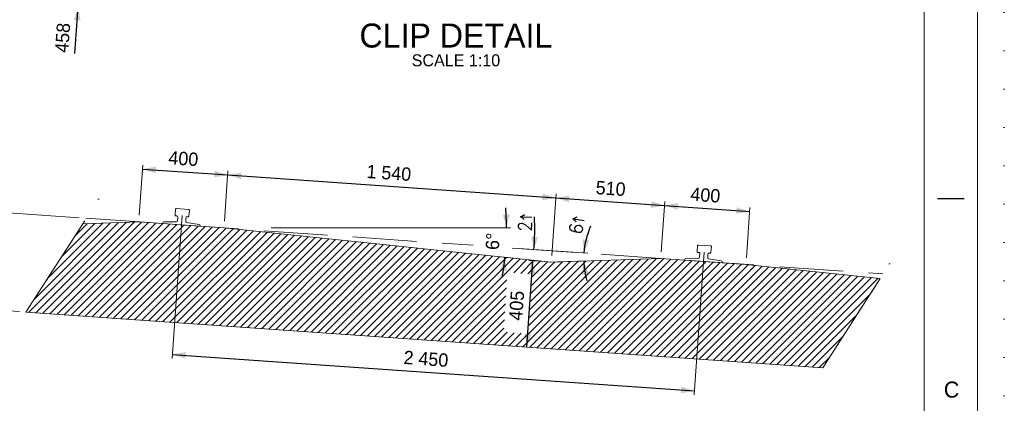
# Model space of a CAD drawing. Header units: millimetres. Extents: x 39621 to 102696, y -761809 to -717259.
# Tile 6 of 7: x 88865 to 102696, y -731831 to -726442. Entities that reach past the tile are written whole.
import ezdxf
from ezdxf.enums import TextEntityAlignment as Align

# ---------------------------------------------------------------- set-up
doc = ezdxf.new("R2010")
doc.units = ezdxf.units.MM
doc.header["$MEASUREMENT"] = 0
for name, pattern in [('DGN Style 1', [538.500371, 0.896007, -537.604364]), ('DGN Style 3', [1254.410182, 896.007273, -358.402909]), ('DGN Style 6', [1704.205833, 0.896007, -358.402909, 627.205091, -358.402909, 0.896007, -358.402909])]:
    doc.linetypes.add(name, pattern=pattern)
doc.styles.add('Style-ENGINEERING', font='ENGINEERING.shx')
doc.styles.add('Style-ENGINEERING_0', font='ENGINEERING.shx')
doc.dimstyles.new('MetricMM', dxfattribs={"dimtxt": 3, "dimasz": 3, "dimexe": 1.5, "dimexo": 1.5, "dimgap": 1.5, "dimtad": 1, "dimdec": 0, "dimzin": 7, "dimtxsty": 'Style-ENGINEERING_0', "dimcen": 0.09, "dimclrd": 1, "dimclre": 1, "dimclrt": 7, "dimadec": 0, "dimazin": 3, "dimtfac": 1, "dimtdec": 0, "dimtofl": 0, "dimtmove": 0, "dimatfit": 3, "dimfxl": 1, "dimtzin": 7, "dimlwd": -1, "dimlwe": 0, "dimarcsym": 0})

# ---------------------------------------------------------------- blocks, each defined once
blk = doc.blocks.new('*D71')
at = {"color": 1, "linetype": 'Continuous', "transparency": 16777216}
for p, q in [((18580, 14009), (18560, 13728)), ((18482, 12616), (18528, 13271))]:
    blk.add_line(p, q, dxfattribs=at)
at = {"color": 1, "linetype": 'Continuous', "lineweight": 0, "transparency": 16777216}
for p, q in [((19248, 13680), (18504, 13732)), ((18277, 13289), (18584, 13268))]:
    blk.add_line(p, q, dxfattribs=at)
at = {"color": 1, "linetype": 'Continuous', "lineweight": 0, "transparency": 16777216, "extrusion": (0, 0, -1)}
blk.add_solid([(-18620, 13912), (-18560, 13728), (-18526, 13919)], dxfattribs=at)
at = {"color": 1, "linetype": 'Continuous', "lineweight": 0, "transparency": 16777216}
blk.add_solid([(18468, 13088), (18528, 13271), (18562, 13081)], dxfattribs=at)
at = {"layer": 'Defpoints', "color": 7, "linetype": 'Continuous', "lineweight": 0, "transparency": 16777216}
for p in [(19341, 13674), (18183, 13296), (18528, 13271), (18499, 12861)]:
    blk.add_point(p, dxfattribs=at)
at = {"color": 7, "linetype": 'Continuous', "lineweight": 0, "transparency": 16777216, "style": 'Style-ENGINEERING'}
blk.add_text('458', height=187.5, rotation=86, dxfattribs=at).set_placement((18295, 12629), align=Align.MIDDLE_LEFT)
blk = doc.blocks.new('*D78')
at = {"color": 1, "linetype": 'Continuous', "transparency": 16777216}
blk.add_line((17538, 10379), (17442, 9009), dxfattribs=at)
at = {"color": 1, "linetype": 'Continuous', "lineweight": 0, "transparency": 16777216}
for p, q in [((18541, 10309), (17482, 10383)), ((17705, 8991), (17386, 9013))]:
    blk.add_line(p, q, dxfattribs=at)
blk.add_solid([(17478, 10196), (17538, 10379), (17572, 10189)], dxfattribs=at)
at = {"color": 1, "linetype": 'Continuous', "lineweight": 0, "transparency": 16777216, "extrusion": (0, 0, -1)}
blk.add_solid([(-17502, 9193), (-17442, 9009), (-17409, 9199)], dxfattribs=at)
at = {"layer": 'Defpoints', "color": 7, "linetype": 'Continuous', "lineweight": 0, "transparency": 16777216}
for p in [(18634, 10303), (17490, 9694), (17442, 9009), (17799, 8984)]:
    blk.add_point(p, dxfattribs=at)
at = {"color": 7, "linetype": 'Continuous', "lineweight": 0, "transparency": 16777216, "style": 'Style-ENGINEERING'}
blk.add_text('458', height=187.5, rotation=86, dxfattribs=at).set_placement((17286, 9462), align=Align.MIDDLE_LEFT)
blk = doc.blocks.new('*D79')
at = {"color": 1, "linetype": 'Continuous', "lineweight": 0, "transparency": 16777216}
for p, q in [((19386, 10344), (19436, 11050)), ((20584, 10260), (20633, 10966))]:
    blk.add_line(p, q, dxfattribs=at)
at = {"color": 1, "linetype": 'Continuous', "transparency": 16777216}
blk.add_line((19432, 10994), (20629, 10910), dxfattribs=at)
at = {"color": 1, "linetype": 'Continuous', "lineweight": 0, "transparency": 16777216, "extrusion": (0, 0, -1)}
blk.add_solid([(-19616, 10934), (-19432, 10994), (-19622, 11027)], dxfattribs=at)
at = {"color": 1, "linetype": 'Continuous', "lineweight": 0, "transparency": 16777216}
blk.add_solid([(20445, 10970), (20629, 10910), (20439, 10876)], dxfattribs=at)
at = {"layer": 'Defpoints', "color": 7, "linetype": 'Continuous', "lineweight": 0, "transparency": 16777216}
for p in [(20030, 10952), (20629, 10910), (19380, 10251), (20577, 10167)]:
    blk.add_point(p, dxfattribs=at)
at = {"color": 7, "linetype": 'Continuous', "lineweight": 0, "transparency": 16777216, "style": 'Style-ENGINEERING'}
blk.add_text('400', height=187.5, rotation=356, dxfattribs=at).set_placement((19798, 11156), align=Align.MIDDLE_LEFT)
blk = doc.blocks.new('*D80')
at = {"color": 1, "linetype": 'Continuous', "lineweight": 0, "transparency": 16777216}
for p, q in [((20584, 10260), (20633, 10966)), ((25180, 9780), (25241, 10644))]:
    blk.add_line(p, q, dxfattribs=at)
at = {"color": 1, "linetype": 'Continuous', "transparency": 16777216}
blk.add_line((20629, 10910), (25237, 10588), dxfattribs=at)
at = {"color": 1, "linetype": 'Continuous', "lineweight": 0, "transparency": 16777216, "extrusion": (0, 0, -1)}
blk.add_solid([(-20813, 10850), (-20629, 10910), (-20819, 10944)], dxfattribs=at)
at = {"color": 1, "linetype": 'Continuous', "lineweight": 0, "transparency": 16777216}
blk.add_solid([(25053, 10648), (25237, 10588), (25047, 10554)], dxfattribs=at)
at = {"layer": 'Defpoints', "color": 7, "linetype": 'Continuous', "lineweight": 0, "transparency": 16777216}
for p in [(22933, 10749), (25237, 10588), (20577, 10167), (25174, 9686)]:
    blk.add_point(p, dxfattribs=at)
at = {"color": 7, "linetype": 'Continuous', "lineweight": 0, "transparency": 16777216, "style": 'Style-ENGINEERING'}
blk.add_text('1 540', height=187.5, rotation=356, dxfattribs=at).set_placement((22580, 10962), align=Align.MIDDLE_LEFT)
blk = doc.blocks.new('*D81')
at = {"color": 1, "linetype": 'Continuous', "lineweight": 0, "transparency": 16777216}
for p, q in [((25180, 9780), (25241, 10644)), ((26719, 9831), (26768, 10537))]:
    blk.add_line(p, q, dxfattribs=at)
at = {"color": 1, "linetype": 'Continuous', "transparency": 16777216}
blk.add_line((25237, 10588), (26764, 10481), dxfattribs=at)
at = {"color": 1, "linetype": 'Continuous', "lineweight": 0, "transparency": 16777216, "extrusion": (0, 0, -1)}
blk.add_solid([(-25421, 10528), (-25237, 10588), (-25427, 10622)], dxfattribs=at)
at = {"color": 1, "linetype": 'Continuous', "lineweight": 0, "transparency": 16777216}
blk.add_solid([(26580, 10541), (26764, 10481), (26574, 10447)], dxfattribs=at)
at = {"layer": 'Defpoints', "color": 7, "linetype": 'Continuous', "lineweight": 0, "transparency": 16777216}
for p in [(26000, 10534), (26764, 10481), (25174, 9686), (26712, 9738)]:
    blk.add_point(p, dxfattribs=at)
at = {"color": 7, "linetype": 'Continuous', "lineweight": 0, "transparency": 16777216, "style": 'Style-ENGINEERING'}
blk.add_text('510', height=187.5, rotation=356, dxfattribs=at).set_placement((25800, 10736), align=Align.MIDDLE_LEFT)
blk = doc.blocks.new('*D82')
at = {"color": 1, "linetype": 'Continuous', "lineweight": 0, "transparency": 16777216}
for p, q in [((26719, 9831), (26768, 10537)), ((27916, 9748), (27965, 10454))]:
    blk.add_line(p, q, dxfattribs=at)
at = {"color": 1, "linetype": 'Continuous', "transparency": 16777216}
blk.add_line((26764, 10481), (27961, 10397), dxfattribs=at)
at = {"color": 1, "linetype": 'Continuous', "lineweight": 0, "transparency": 16777216, "extrusion": (0, 0, -1)}
blk.add_solid([(-26948, 10421), (-26764, 10481), (-26954, 10515)], dxfattribs=at)
at = {"color": 1, "linetype": 'Continuous', "lineweight": 0, "transparency": 16777216}
blk.add_solid([(27777, 10457), (27961, 10397), (27771, 10364)], dxfattribs=at)
at = {"layer": 'Defpoints', "color": 7, "linetype": 'Continuous', "lineweight": 0, "transparency": 16777216}
for p in [(27362, 10439), (27961, 10397), (26712, 9738), (27909, 9654)]:
    blk.add_point(p, dxfattribs=at)
at = {"color": 7, "linetype": 'Continuous', "lineweight": 0, "transparency": 16777216, "style": 'Style-ENGINEERING'}
blk.add_text('400', height=187.5, rotation=356, dxfattribs=at).set_placement((27130, 10643), align=Align.MIDDLE_LEFT)
blk = doc.blocks.new('*D83')
at = {"color": 1, "linetype": 'Continuous', "lineweight": 0, "transparency": 16777216}
for p, q in [((21241, 10167), (24602, 10167)), ((25081, 9696), (24468, 9760))]:
    blk.add_line(p, q, dxfattribs=at)
at = {"color": 1, "linetype": 'Continuous', "transparency": 16777216}
for start, end in [(0, 4.0606), (349.9695, 354.0301)]:
    blk.add_arc((20577, 10167), 3968, start, end, dxfattribs=at)
at = {"color": 1, "linetype": 'Continuous', "lineweight": 0, "transparency": 16777216}
for points in [[(24588, 10356), (24545, 10167), (24494, 10353)], [(24454, 9574), (24524, 9754), (24547, 9562)]]:
    blk.add_solid(points, dxfattribs=at)
at = {"color": 7, "linetype": 'Continuous', "lineweight": 0, "transparency": 16777216, "style": 'Style-ENGINEERING'}
blk.add_text('6°', height=187.5, rotation=87.0151, dxfattribs=at).set_placement((24344, 9858), align=Align.MIDDLE_LEFT)
blk = doc.blocks.new('*D84')
at = {"color": 1, "linetype": 'Continuous', "transparency": 16777216}
blk.add_line((24832, 8492), (24917, 9704), dxfattribs=at)
at = {"color": 1, "linetype": 'Continuous', "lineweight": 0, "transparency": 16777216}
for p, q in [((25080, 9693), (24861, 9708)), ((24832, 8492), (24776, 8496))]:
    blk.add_line(p, q, dxfattribs=at)
blk.add_solid([(24857, 9520), (24917, 9704), (24951, 9514)], dxfattribs=at)
at = {"color": 1, "linetype": 'Continuous', "lineweight": 0, "transparency": 16777216, "extrusion": (0, 0, -1)}
blk.add_solid([(-24892, 8676), (-24832, 8492), (-24799, 8683)], dxfattribs=at)
at = {"layer": 'Defpoints', "color": 7, "linetype": 'Continuous', "lineweight": 0, "transparency": 16777216}
for p in [(24917, 9704), (25174, 9686), (24875, 9098), (24926, 8486)]:
    blk.add_point(p, dxfattribs=at)
at = {"color": 7, "linetype": 'Continuous', "lineweight": 0, "transparency": 16777216, "style": 'Style-ENGINEERING'}
blk.add_text('405', height=187.5, rotation=86.0001, dxfattribs=at).set_placement((24671, 8866), align=Align.MIDDLE_LEFT)
blk = doc.blocks.new('*D89')
at = {"color": 1, "linetype": 'Continuous', "lineweight": 0, "transparency": 16777216}
for p, q in [((19988, 10340), (19847, 8334)), ((27320, 9827), (27179, 7821))]:
    blk.add_line(p, q, dxfattribs=at)
at = {"color": 1, "linetype": 'Continuous', "transparency": 16777216}
blk.add_line((19851, 8390), (27183, 7877), dxfattribs=at)
at = {"color": 1, "linetype": 'Continuous', "lineweight": 0, "transparency": 16777216, "extrusion": (0, 0, -1)}
blk.add_solid([(-20035, 8330), (-19851, 8390), (-20042, 8423)], dxfattribs=at)
at = {"color": 1, "linetype": 'Continuous', "lineweight": 0, "transparency": 16777216}
blk.add_solid([(27000, 7937), (27183, 7877), (26993, 7843)], dxfattribs=at)
at = {"layer": 'Defpoints', "color": 7, "linetype": 'Continuous', "lineweight": 0, "transparency": 16777216}
for p in [(19994, 10433), (27326, 9921), (23517, 8133), (27183, 7877)]:
    blk.add_point(p, dxfattribs=at)
at = {"color": 7, "linetype": 'Continuous', "lineweight": 0, "transparency": 16777216, "style": 'Style-ENGINEERING'}
blk.add_text('2 450', height=187.5, rotation=356, dxfattribs=at).set_placement((23101, 8350), align=Align.MIDDLE_LEFT)
blk = doc.blocks.new('*U91')
blk.add_line((412.95, 141.03), (407.95, 141.03))
at = {"color": 7, "linetype": 'Continuous', "lineweight": 0, "flags": 128}
blk.add_lwpolyline([(-415.55, 292.03), (415.45, 292.03), (415.45, -291.97), (-415.55, -291.97), (-415.55, 292.03)], close=True, dxfattribs=at)
at = {"color": 7, "linetype": 'Continuous', "lineweight": 13, "flags": 128}
blk.add_lwpolyline([(-405.55, 282.03), (405.45, 282.03), (405.45, -281.97), (-405.55, -281.97), (-405.55, 282.03)], close=True, dxfattribs=at)
at = {"insert": (410.58, 105.28), "char_height": 3, "attachment_point": 5, "line_spacing_factor": 1.2, "style": 'Style-ENGINEERING'}
blk.add_mtext('C', dxfattribs=at)
blk = doc.blocks.new('*U53')
at = {"linetype": 'DGN Style 6', "lineweight": 0}
h = blk.add_hatch(dxfattribs=at)
h.set_pattern_fill('HATCH', style=0, pattern_type=2)
h.set_pattern_definition([(45, (21151.8, 9723.855), (-53.033, 53.033), [])])
h.paths.add_polyline_path([(27909.1, 9654.2), (26712, 9738), (25173.8, 9686.2), (20577, 10167), (19379.9, 10250.7), (18593, 10223.6), (17794.9, 8984.4), (28986.1, 8201.8), (29793.9, 9456)])
h.paths.add_polyline_path([(24504, 8703.2), (24556.3, 9541.5), (24904.5, 9517.1), (24852.2, 8678.9)], flags=16)
at = {"color": 7, "linetype": 'DGN Style 6', "lineweight": 0}
for p, q in [((18814.8, 10568), (17720.8, 8869.3)), ((29926.2, 9661.5), (28832.2, 7962.8))]:
    blk.add_line(p, q, dxfattribs=at)
at = {"color": 7, "linetype": 'DGN Style 3', "lineweight": 0}
for p, q in [((18634.5, 10302.8), (24074.5, 9922.4)), ((24624.9, 9883.9), (29829.9, 9519.9))]:
    blk.add_line(p, q, dxfattribs=at)
at = {"color": 7, "linetype": 'Continuous', "lineweight": 0}
for p, q in [((20577, 10167), (25173.8, 9686.2)), ((26712, 9738), (25173.8, 9686.2)), ((17798.9, 8984.1), (28994.4, 8201.3))]:
    blk.add_line(p, q, dxfattribs=at)
at = {"color": 1, "linetype": 'Continuous', "lineweight": 0}
for p, q in [((24718.4, 9877.4), (25687.5, 9809.6)), ((25080.6, 9696), (24896.9, 9715.2)), ((25267.5, 9689.4), (25685.6, 9703.4))]:
    blk.add_line(p, q, dxfattribs=at)
at = {"color": 7, "linetype": 'DGN Style 1', "lineweight": 0, "flags": 128}
blk.add_lwpolyline([(-31537.5, 22275), (31537.5, 22275), (31537.5, -22275), (-31537.5, -22275), (-31537.5, 22275)], close=True, dxfattribs=at)
at = {"color": 5, "linetype": 'Continuous', "lineweight": 0, "flags": 128}
for points in [[(19717.3, 10237.2, -0.3917214), (19732.1, 10251.2), (19910.5, 10252.5, 0.3917214), (19925.3, 10266.5), (19929, 10319.4, 0.4141993), (19915.1, 10335.4, 0.089644), (19909.8, 10334.8, -0.5232726), (19890.6, 10350.3), (19895.8, 10425.1, -0.4142136), (19911.8, 10439), (20076.4, 10427.5, -0.4142136), (20090.3, 10411.5), (20085.1, 10336.7, -0.4142136), (20069.1, 10322.8), (20058.6, 10323.5, 0.4142136), (20042.6, 10309.6), (20039, 10258.5, 0.3917214), (20051.8, 10242.6), (20228.2, 10216.5, -0.3917214), (20241, 10200.6), (20240.3, 10190.5), (19716.6, 10227.1), (19717.3, 10237.2)], [(27049.4, 9724.5, -0.3917214), (27064.2, 9738.5), (27242.6, 9739.8, 0.3917214), (27257.4, 9753.8), (27261, 9804.8, 0.4142136), (27247.1, 9820.8), (27236.6, 9821.6, -0.4142136), (27222.7, 9837.6), (27227.9, 9912.4, -0.4142136), (27243.9, 9926.3), (27408.5, 9914.8, -0.4142136), (27422.4, 9898.8), (27417.2, 9824, -0.5232726), (27396, 9811.4, 0.5232726), (27374.8, 9798.8), (27371.1, 9745.8, 0.3917214), (27383.9, 9729.9), (27560.3, 9703.8, -0.3917214), (27573.1, 9687.9), (27572.4, 9677.8), (27048.7, 9714.4), (27049.4, 9724.5)]]:
    blk.add_lwpolyline(points, format="xyb", close=True, dxfattribs=at)
at = {"color": 7, "linetype": 'Continuous', "lineweight": 0, "flags": 128}
blk.add_lwpolyline([(29793.9, 9456), (28986.1, 8201.8), (17794.9, 8984.4), (18593, 10223.6), (19379.9, 10250.7), (20577, 10167), (25173.8, 9686.2), (26712, 9738), (27909.1, 9654.2), (29787.1, 9457)], dxfattribs=at)
at = {"color": 1, "linetype": 'Continuous'}
for centre, radius, start, end in [((20541.7, 10161.8), 4399.7, 356, 2.10513), ((26712, 9738), 1083.2, 155.38515, 176), ((26712, 9738), 1083.2, 181.92537, 196.8017)]:
    blk.add_arc(centre, radius, start, end, dxfattribs=at)
at = {"color": 1, "linetype": 'Continuous', "lineweight": 0, "extrusion": (0, 0, -1)}
for points in [[(-24986.6, 10039.9), (-24930.7, 9854.9), (-24893, 10044.4)], [(-25706.9, 9991.4), (-25631.4, 9813.5), (-25614.3, 10006)], [(-25605.3, 9509.8), (-25629.4, 9701.6), (-25698.4, 9521)]]:
    blk.add_solid(points, dxfattribs=at)
at = {"xscale": 74.99999999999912, "yscale": 74.99999999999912, "zscale": 74.99999999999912}
blk.add_blockref('*U91', (3.5, -2.2), dxfattribs=at)
at = {"color": 7, "lineweight": 13, "insert": (23834.4, 12866.4), "char_height": 337.5, "width": 23306.444, "attachment_point": 5, "line_spacing_factor": 0.9, "style": 'Style-ENGINEERING'}
blk.add_mtext('CLIP DETAIL', dxfattribs=at)
at = {"insert": (23834.8, 12519.3), "char_height": 168.92, "attachment_point": 5, "line_spacing_factor": 1.2, "style": 'Style-ENGINEERING'}
blk.add_mtext('SCALE 1:10', dxfattribs=at)
at = {"color": 7, "linetype": 'Continuous', "lineweight": 0, "char_height": 187.5, "attachment_point": 5, "line_spacing_factor": 0.72, "style": 'Style-ENGINEERING'}
for s, insert, rotation in [('\\FSTANDARD;2^ ', (24807.2, 10246.7), 88.31856), ('\\FSTANDARD;6^ ', (25531.7, 10212.8), 80.54317)]:
    blk.add_mtext(s, dxfattribs=dict(at, insert=insert, rotation=rotation))
at = {"color": 1, "linetype": 'Continuous'}
dim = blk.add_linear_dim(base=(18528.2, 13271.4), p1=(19341.2, 13673.6), p2=(18183.4, 13295.5), angle=266, text='\\FSTANDARD;<>', dimstyle='MetricMM', override={"dimtxt": 187.5, "dimasz": 187.5, "dimexe": 56.25, "dimexo": 93.75, "dimgap": 93.75}, dxfattribs=at)
dim.commit()
dim.dimension.update_dxf_attribs({"geometry": '*D71', "text_midpoint": (18499.5, 12860.8), "dimtype": 128})
for base, p1, p2, angle, picture, middle in [((20628.9, 10910.1), (19379.9, 10250.7), (20577, 10167), 356, '*D79', (20030.4, 10952)), ((25236.9, 10587.9), (20577, 10167), (25173.8, 9686.2), 356, '*D80', (22932.9, 10749)), ((26763.9, 10481.1), (25173.8, 9686.2), (26712, 9738), 356, '*D81', (26000.4, 10534.5)), ((27961, 10397.4), (26712, 9738), (27909.1, 9654.2), 356, '*D82', (27362.5, 10439.3)), ((17442.5, 9009), (18634.5, 10302.8), (17798.9, 8984.1), 266, '*D78', (17490.4, 9694.2)), ((27183.3, 7877), (19994.1, 10433.3), (27326.2, 9920.5), 356, '*D89', (23517.3, 8133.4)), ((24917.2, 9704.2), (24925.8, 8485.8), (25173.8, 9686.2), 86.00007, '*D84', (24874.8, 9098.2))]:
    dim = blk.add_linear_dim(base=base, p1=p1, p2=p2, angle=angle, text='\\FSTANDARD;<>', dimstyle='MetricMM', override={"dimtxt": 187.5, "dimasz": 187.5, "dimexe": 56.25, "dimexo": 93.75, "dimgap": 93.75, "dimlfac": 0.333333}, dxfattribs=at)
    dim.commit()
    dim.dimension.update_dxf_attribs({"geometry": picture, "text_midpoint": middle})
dim = blk.add_angular_dim_3p(base=(24534.9, 9877.8), center=(20577, 10167), p1=(25173.8, 9686.2), p2=(21147.3, 10167), text='\\FSTANDARD;<>', dimstyle='MetricMM', override={"dimtxt": 187.5, "dimasz": 187.5, "dimexe": 56.25, "dimexo": 93.75, "dimgap": 93.75, "dimlfac": 0.333333}, dxfattribs=at)
dim.commit()
dim.dimension.update_dxf_attribs({"geometry": '*D83', "text_midpoint": (24349.6, 9970.2)})

msp = doc.modelspace()

# ---------------------------------------------------------------- block references
at = {"color": 7, "linetype": 'DGN Style 6', "lineweight": 0}
msp.add_blockref('*U53', (71158.05, -739533.65), dxfattribs=at)

doc.saveas('drawing.dxf')
